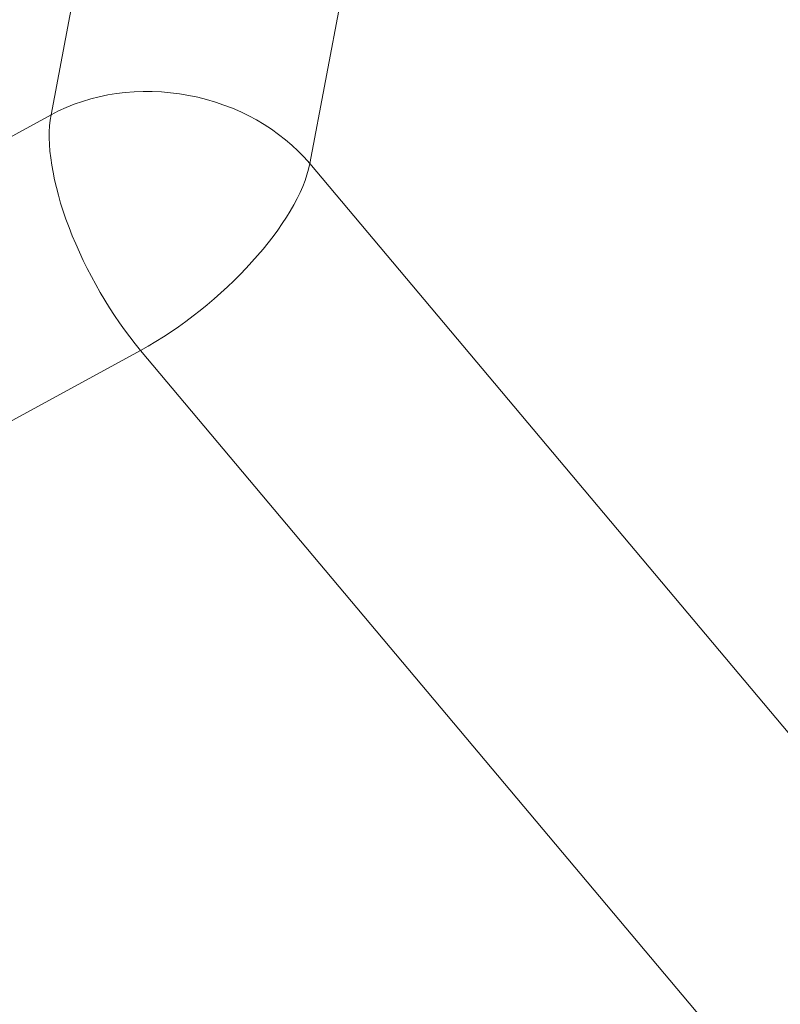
# Model space of a CAD drawing. Header units: millimetres. Extents: x -34 to 6620, y -230 to 4700.
# Tile 33 of 216: x 573 to 614, y 3640 to 3693. Entities that reach past the tile are written whole.
import ezdxf

# ---------------------------------------------------------------- set-up
doc = ezdxf.new("R2010")
doc.units = ezdxf.units.MM
doc.layers.add('1', color=7, linetype='Continuous', true_color=0xffffff)

msp = doc.modelspace()

# ---------------------------------------------------------------- linework, layer by layer
at = {"layer": '1', "color": 92, "linetype": 'Continuous', "lineweight": 13}
for p, q in [((587.412, 3755.943), (574.587, 3688.047)), ((601.309, 3753.321), (588.484, 3685.425)), ((526.468, 3661.828), (574.587, 3688.047)), ((588.484, 3685.425), (714.923, 3534.991)), ((531.276, 3649.178), (579.396, 3675.397)), ((579.396, 3675.397), (705.834, 3524.963))]:
    msp.add_line(p, q, dxfattribs=at)
for major_axis, ratio, start_param, end_param in [((9.826, -1.856), 0.817587, 0.785607, 2.356404), ((-4.785, 8.781), 0.407241, 0.46196, 2.032757), ((7.655, 6.434), 0.407071, 4.250262, 5.821058)]:
    msp.add_ellipse((580.464, 3681.055), major_axis=major_axis, ratio=ratio, start_param=start_param, end_param=end_param, dxfattribs=at)

doc.saveas('drawing.dxf')
